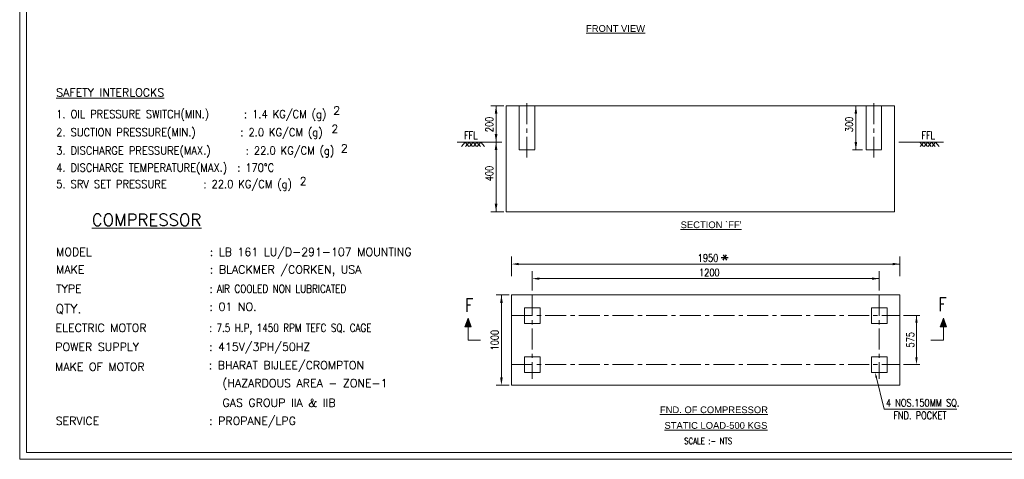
# Model space of a CAD drawing. Extents: x -365 to 4029, y -1522 to 1536.
# Tile 1 of 8: x -365 to 2561, y -1522 to -214. Entities that reach past the tile are written whole.
import ezdxf

# ---------------------------------------------------------------- set-up
doc = ezdxf.new("R2010")
doc.units = 0
doc.header["$LTSCALE"] = 50
doc.header["$MEASUREMENT"] = 0
doc.linetypes.add('CENTER', pattern=[2, 1.25, -0.25, 0.25, -0.25])
doc.linetypes.add('HIDDEN', pattern=[0.375, 0.25, -0.125])
doc.layers.get('0').update_dxf_attribs({"linetype": 'CONTINUOUS', "lineweight": 20})
for name, color, linetype, lineweight in [('8', 3, 'HIDDEN', 25), ('CEN', 8, 'CENTER', 18), ('DIM', 1, 'CONTINUOUS', 15), ('PPPP', 7, 'CONTINUOUS', 20), ('TEXT', 3, 'CONTINUOUS', 18)]:
    doc.layers.add(name, color=color, linetype=linetype, lineweight=lineweight)
doc.styles.add('ARIAL', font='ARIAL.TTF')
doc.styles.add('DIM', font='romans.shx', dxfattribs={"width": 0.8})
doc.styles.add('L1', font='romans.shx')
doc.styles.add('ROM', font='romans.shx')
doc.styles.add('RS', font='ROMANT', dxfattribs={"width": 0.8, "height": 3})

msp = doc.modelspace()

# ---------------------------------------------------------------- hatches: boundary and pattern name
at = {"layer": 'TEXT', "lineweight": 15}
for points in [[(967.3, -1102.3), (976.8, -1127.9), (967.3, -1127.9), (957.7, -1127.9)], [(2380.2, -1102.3), (2370.7, -1127.9), (2380.2, -1127.9), (2389.8, -1127.9)]]:
    msp.add_hatch(color=0, dxfattribs=at).paths.add_polyline_path(points)

# ---------------------------------------------------------------- linework, layer by layer
at = {"color": 1, "lineweight": 15}
for p, q in [((1073.3, -470.3), (1034.7, -470.3)), ((1050.5, -470.3), (1050.5, -785.6)), ((2120, -470.3), (2120, -601.6)), ((2139.7, -601.6), (2109.5, -601.6)), ((1073.3, -785.6), (1034.7, -785.6)), ((1096.8, -919.2), (1096.8, -976.9)), ((2250.7, -919.2), (2250.7, -976.9)), ((1118.1, -941.2), (2250.7, -941.2)), ((1158.1, -962.6), (1158.1, -1020.3)), ((2189.4, -962.6), (2189.4, -1020.3)), ((1179.4, -984.6), (2189.4, -984.6)), ((1089.3, -1033.1), (1050.7, -1033.1)), ((1066.5, -1278), (1066.5, -1033.1)), ((2310.3, -1094.4), (2261.2, -1094.4)), ((2300.1, -1227.1), (2300.1, -1094.4)), ((2310.3, -1240.3), (2261.2, -1240.3)), ((1089.3, -1301.7), (1050.7, -1301.7)), ((2204.1, -1373.4), (2419.9, -1373.4))]:
    msp.add_line(p, q, dxfattribs=at)
at = {"lineweight": 15}
msp.add_lwpolyline([(4029.4, 1535.8), (-365.4, 1535.8), (-365.4, -1522.1), (4029.4, -1522.1)], close=True, dxfattribs=at)
at = {"color": 1, "lineweight": 15}
msp.add_lwpolyline([(2179, -1271.3), (2204.1, -1373.4)], dxfattribs=at)
for points in [[(1046.6, -494), (1054.5, -494), (1050.5, -470.3)], [(2116, -494), (2123.9, -494), (2120, -470.3)], [(1046.6, -554.7), (1054.5, -554.7), (1050.5, -578.3)], [(1046.6, -602), (1054.5, -602), (1050.5, -578.3)], [(2116, -577.9), (2123.9, -577.9), (2120, -601.6)], [(1046.6, -761.9), (1054.5, -761.9), (1050.5, -785.6)], [(1118.1, -937.7), (1118.1, -944.8), (1096.8, -941.2)], [(2229.4, -937.7), (2229.4, -944.8), (2250.7, -941.2)], [(1179.4, -981.1), (1179.4, -988.2), (1158.1, -984.6)], [(2168.1, -981.1), (2168.1, -988.2), (2189.4, -984.6)], [(1062.6, -1056.8), (1070.4, -1056.8), (1066.5, -1033.1)], [(2296.5, -1115.9), (2303.7, -1115.9), (2300.1, -1094.4)], [(2296.5, -1218.8), (2303.7, -1218.8), (2300.1, -1240.3)], [(1062.6, -1278), (1070.4, -1278), (1066.5, -1301.7)], [(2178.3, -1279.7), (2177.1, -1263.5), (2183.5, -1278.5)]]:
    msp.add_solid(points, dxfattribs=at)
at = {"layer": '8', "color": 0, "lineweight": 15, "ltscale": 0.1}
for p, q in [((1118.9, -601.6), (1118.9, -470.3)), ((1165.4, -470.3), (1165.4, -601.6)), ((2150.2, -601.6), (2150.2, -470.3)), ((2196.6, -470.3), (2196.6, -601.6))]:
    msp.add_line(p, q, dxfattribs=at)
at = {"layer": 'CEN', "lineweight": 15}
for p, q in [((1142.1, -463), (1142.1, -624.3)), ((2173.4, -463), (2173.4, -624.3)), ((1158.1, -1033.1), (1158.1, -1282.3)), ((2189.4, -1033.1), (2189.4, -1283)), ((1096.8, -1094.4), (2250.7, -1094.4)), ((1096.8, -1240.3), (2250.7, -1240.3))]:
    msp.add_line(p, q, dxfattribs=at)
at = {"layer": 'DIM', "lineweight": 15}
msp.add_lwpolyline([(4009.5, -1502.3), (-345.6, -1502.3), (-345.6, 1515.9), (4009.5, 1515.9)], close=True, dxfattribs=at)
at = {"layer": 'TEXT', "color": 0, "lineweight": 15}
for p, q in [((1080.8, -470.3), (1080.8, -785.6)), ((1080.8, -470.3), (2234.7, -470.3)), ((2234.7, -470.3), (2234.7, -785.6)), ((958.6, -578.3), (948, -592)), ((958.6, -578.3), (969.3, -592)), ((970.3, -578.3), (959.7, -592)), ((970.3, -578.3), (980.9, -592)), ((982, -578.3), (971.4, -592)), ((982, -578.3), (992.6, -592)), ((993.7, -578.3), (983, -592)), ((993.7, -578.3), (1004.3, -592)), ((1005.3, -578.3), (994.7, -592)), ((1005.3, -578.3), (1016, -592)), ((2310.2, -578.3), (2320.8, -592)), ((2321.9, -578.3), (2311.3, -592)), ((2321.9, -578.3), (2332.5, -592)), ((2333.6, -578.3), (2322.9, -592)), ((2333.6, -578.3), (2344.2, -592)), ((2345.2, -578.3), (2334.6, -592)), ((2345.2, -578.3), (2355.9, -592)), ((2356.9, -578.3), (2346.3, -592)), ((2356.9, -578.3), (2367.5, -592)), ((1165.4, -601.6), (1118.9, -601.6)), ((2150.2, -601.6), (2196.6, -601.6)), ((1080.8, -785.6), (2234.7, -785.6)), ((1096.8, -1033.1), (2250.7, -1033.1)), ((1096.8, -1033.1), (1096.8, -1301.7)), ((2250.7, -1033.1), (2250.7, -1301.7)), ((967.3, -1102.3), (957.7, -1127.9)), ((967.3, -1167.4), (967.3, -1102.3)), ((967.3, -1102.3), (976.8, -1127.9)), ((2380.2, -1102.3), (2370.7, -1127.9)), ((2380.2, -1102.3), (2389.8, -1127.9)), ((2380.2, -1167.4), (2380.2, -1102.3)), ((957.7, -1127.9), (967.3, -1127.9)), ((976.8, -1127.9), (967.3, -1127.9)), ((2370.7, -1127.9), (2380.2, -1127.9)), ((2389.8, -1127.9), (2380.2, -1127.9)), ((1004.4, -1167.4), (967.3, -1167.4)), ((2343.1, -1167.4), (2380.2, -1167.4)), ((1096.8, -1301.7), (2250.7, -1301.7))]:
    msp.add_line(p, q, dxfattribs=at)
at = {"layer": 'TEXT', "color": 4, "lineweight": 15}
for p, q in [((935.4, -578.4), (1067.7, -578.3)), ((2380.1, -578.4), (2247.8, -578.3))]:
    msp.add_line(p, q, dxfattribs=at)
at = {"layer": 'TEXT', "color": 0, "lineweight": 15}
for points in [[(1134.9, -1071.2), (1181.4, -1071.2), (1181.4, -1117.7), (1134.9, -1117.7)], [(2166.2, -1071.2), (2212.6, -1071.2), (2212.6, -1117.7), (2166.2, -1117.7)], [(1134.9, -1217.1), (1181.4, -1217.1), (1181.4, -1263.5), (1134.9, -1263.5)], [(2166.2, -1217.1), (2212.6, -1217.1), (2212.6, -1263.5), (2166.2, -1263.5)]]:
    msp.add_lwpolyline(points, close=True, dxfattribs=at)

# ---------------------------------------------------------------- texts
at = {"layer": 'DIM', "color": 2, "lineweight": 15, "insert": (1738.2, -921.9), "char_height": 36.45, "attachment_point": 5, "rotation": 90, "style": 'ROM'}
msp.add_mtext('\\A1;*', dxfattribs=at)
at = {"layer": 'PPPP', "color": 3, "linetype": 'ByBlock', "lineweight": 15, "style": 'DIM', "width": 0.8}
for p in [(955.2, -569.5), (2314.7, -569.5)]:
    msp.add_text('FFL', height=22.26, dxfattribs=at).set_placement(p)
at = {"layer": 'PPPP', "color": 3, "lineweight": 15, "style": 'DIM', "width": 0.8}
for s, p in [('4 NOS.150MM SQ.', (2209.5, -1365.2)), ('FND. POCKET', (2231.3, -1402.6))]:
    msp.add_text(s, height=22.264, dxfattribs=at).set_placement(p)
at = {"layer": 'PPPP', "color": 3, "linetype": 'ByBlock', "lineweight": 15, "char_height": 22.26, "attachment_point": 5, "rotation": 90, "style": 'DIM'}
for s, insert in [('200', (1030.5, -525.9)), ('300', (2099.9, -525.9)), ('400', (1030.5, -672)), ('1000', (1046.5, -1167.7)), ('575', (2281.9, -1166.4))]:
    msp.add_mtext(s, dxfattribs=dict(at, insert=insert))
at = {"layer": 'PPPP', "color": 3, "linetype": 'ByBlock', "lineweight": 15, "attachment_point": 5, "style": 'DIM'}
for s, insert, char_height in [('1950', (1680.6, -923.2), 22.26), ('1200', (1684.4, -966.6), 22.26), ('F', (970.1, -1063.8), 40.1), ('F', (2377.3, -1061), 40.1)]:
    msp.add_mtext(s, dxfattribs=dict(at, insert=insert, char_height=char_height))
at = {"layer": 'TEXT', "lineweight": 15}
for s, height, style, p in [('%%uFRONT VIEW', 20, 'ARIAL', (1317.9, -250.4)), ('%%USAFETY INTERLOCKS', 24, 'DIM', (-256.7, -442.9, -0.7)), ('2', 24, 'DIM', (566.6, -496.6)), ('2', 24, 'DIM', (561.2, -551)), ('2', 24, 'DIM', (589.1, -609.2)), ('2', 24, 'DIM', (466.7, -706.8)), ('%%uCOMPRESSOR', 36, 'RS', (-151, -827.7)), ("%%USECTION `FF'", 20, 'ARIAL', (1599.2, -834.4)), ('MODEL', 24, 'DIM', (-257.3, -917.3)), (': LB 161 LU/D-291-107 MOUNTING', 24, 'DIM', (199.7, -917.3)), ('MAKE ', 24, 'DIM', (-257.3, -969.6)), (': BLACKMER /CORKEN, USA', 24, 'DIM', (199.7, -969.6)), ('TYPE', 24, 'DIM', (-257.3, -1026.7)), ('QTY.', 27, 'DIM', (-258.7, -1087.8)), (': 01 NO.', 24, 'DIM', (198.9, -1080.2)), ('ELECTRIC MOTOR', 24, 'DIM', (-258.7, -1143.1)), ('POWER SUPPLY', 24, 'DIM', (-259.7, -1199.7)), (': 415V/3PH/50HZ ', 24, 'DIM', (197.2, -1199.7)), (': BHARAT BIJLEE/CROMPTON', 24, 'DIM', (196.5, -1254.2)), ('MAKE OF MOTOR', 24, 'DIM', (-260.4, -1258.7)), ('(HAZARDOUS AREA - ZONE-1', 24, 'DIM', (237.3, -1307.6)), ('GAS GROUP IIA & IIB', 24, 'DIM', (237.3, -1365.9)), ('%%UFND. OF COMPRESSOR', 20, 'ARIAL', (1537.5, -1384.8)), ('SERVICE', 24, 'DIM', (-258.5, -1419.8)), (': PROPANE/LPG', 24, 'DIM', (197.6, -1419.8)), ('%%USTATIC LOAD-500 KGS', 20, 'ARIAL', (1551.1, -1431.4))]:
    msp.add_text(s, height=height, dxfattribs=dict(at, style=style)).set_placement(p)
at = {"layer": 'TEXT', "lineweight": 15, "style": 'DIM'}
for s, width, p in [('1. OIL PRESSURE SWITCH(MIN.)    : 1.4 KG/CM (g)', 0.9, (-256.9, -507, -0.7)), ('2. SUCTION PRESSURE(MIN.)      : 2.0 KG/CM (g)', 0.9, (-256.9, -561.2, -0.7)), ('3. DISCHARGE PRESSURE(MAX.)    : 22.0 KG/CM (g)', 0.9, (-256.9, -615.8, -0.7)), ('4. DISCHARGE TEMPERATURE(MAX.)  : 170%%DC', 0.9, (-256.9, -666.5, -0.7)), ('5. SRV SET PRESSURE     : 22.0 KG/CM (g)', 0.9, (-256.9, -715.3, -0.7)), (': AIR COOLED NON LUBRICATED', 0.8, (199.7, -1026.7)), (': 7.5 H.P, 1450 RPM TEFC SQ. CAGE', 0.8, (198.2, -1143.1))]:
    msp.add_text(s, height=24, dxfattribs=dict(at, width=width)).set_placement(p)
at = {"layer": 'TEXT', "color": 0, "lineweight": 15, "style": 'L1', "width": 0.8}
msp.add_text('SCALE :- NTS', height=18.794, dxfattribs=at).set_placement((1609.9, -1477.1))

doc.saveas('drawing.dxf')
